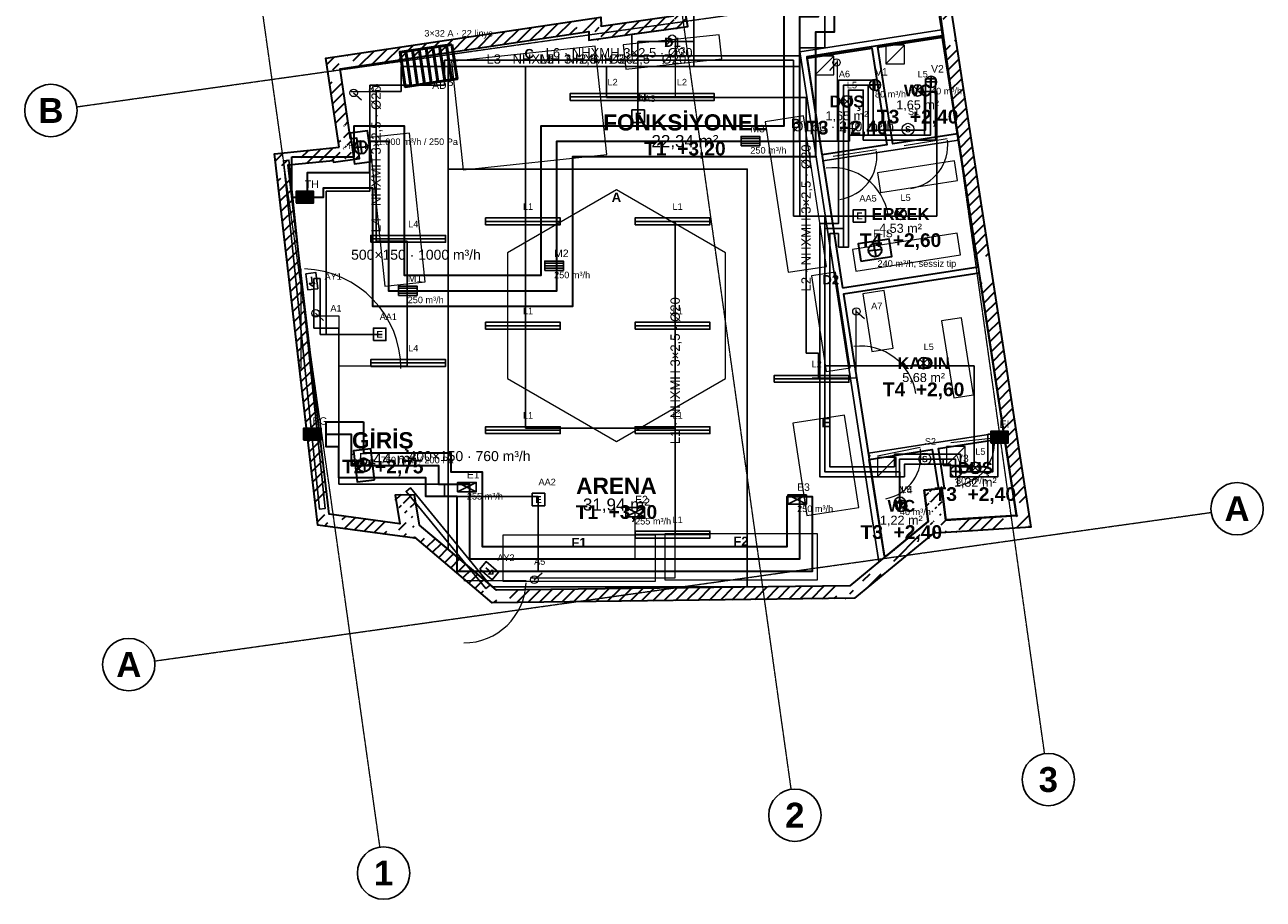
# Model space of a CAD drawing. Header units: millimetres. Extents: x -4681 to 15681, y -5011 to 17012.
# Tile 1 of 2: x -4196 to 15681, y -5011 to 9016. Entities that reach past the tile are written whole.
import ezdxf
from ezdxf.enums import TextEntityAlignment as Align

# ---------------------------------------------------------------- set-up
doc = ezdxf.new("R2010")
doc.units = ezdxf.units.MM
doc.linetypes.add('DASHDOT', pattern=[3.556, 2.54, -0.508, 0, -0.508])
doc.linetypes.add('DASHED', pattern=[1.524, 1.27, -0.254])
for name, color, linetype, lineweight in [('A-CEPHE', 5, 'Continuous', 25), ('A-DUVAR-MEVCUT', 8, 'Continuous', 35), ('A-DUVAR-YENI', 1, 'Continuous', 35), ('A-EKIPMAN', 9, 'Continuous', 18), ('A-KAPI', 8, 'Continuous', 18), ('A-MOBILYA', 9, 'Continuous', 18), ('A-TAVAN-KAPAK', 150, 'Continuous', 18), ('A-TAVAN-SINIR', 150, 'Continuous', 25), ('A-TAVAN-YAZI', 150, 'Continuous', 13), ('A-YAZI', 7, 'Continuous', 13), ('E-AYD-ACIL', 3, 'Continuous', 25), ('E-AYD-ANAHTAR', 2, 'Continuous', 18), ('E-AYD-ARMATUR', 2, 'Continuous', 25), ('E-AYD-DOWNLIGHT', 2, 'Continuous', 25), ('E-AYD-LINYE', 2, 'Continuous', 25), ('E-AYD-SORTI', 2, 'DASHED', 18), ('E-PANO', 7, 'Continuous', 50), ('E-YAZI', 7, 'Continuous', 13), ('G-AKS-BALON', 8, 'Continuous', 25), ('G-AKS-HAT', 8, 'DASHDOT', 18), ('M-HAVA-BESLEME', 3, 'Continuous', 35), ('M-HAVA-BRANSMAN', 3, 'DASHED', 18), ('M-HAVA-CIHAZ', 2, 'Continuous', 35), ('M-HAVA-EGZOZ', 1, 'Continuous', 35), ('M-HAVA-ISLAK', 6, 'Continuous', 25), ('M-HAVA-MENFEZ', 3, 'Continuous', 25), ('M-YAZI', 7, 'Continuous', 13)]:
    doc.layers.add(name, color=color, linetype=linetype, lineweight=lineweight)
doc.styles.add('GYM', font='arial.ttf')
doc.styles.add('GYM-B', font='arialbd.ttf')

# ---------------------------------------------------------------- blocks, each defined once
blk = doc.blocks.new('M_MENFEZ_BESLEME')
for p, q in [((-150, 40), (150, 40)), ((-150, 0), (150, 0)), ((-150, -40), (150, -40))]:
    blk.add_line(p, q)
blk.add_lwpolyline([(-150, -75), (150, -75), (150, 75), (-150, 75)], close=True)
at = {"style": 'GYM'}
for tag, p, height in [('KOD', (0, 140), 120), ('DEBI', (0, -200), 105)]:
    blk.add_attdef(tag, p, '', height=height, dxfattribs=at)
blk = doc.blocks.new('M_MENFEZ_EGZOZ')
for p, q in [((-150, -75), (150, 75)), ((-150, 75), (150, -75))]:
    blk.add_line(p, q)
blk.add_lwpolyline([(-150, -75), (150, -75), (150, 75), (-150, 75)], close=True)
at = {"style": 'GYM'}
for tag, p, height in [('KOD', (0, 140), 120), ('DEBI', (0, -200), 105)]:
    blk.add_attdef(tag, p, '', height=height, dxfattribs=at)
blk = doc.blocks.new('M_VALF')
for p, q in [((-90, 0), (90, 0)), ((0, -90), (0, 90))]:
    blk.add_line(p, q)
blk.add_circle((0, 0), 90)
at = {"style": 'GYM'}
for tag, p, height in [('KOD', (0, 150), 120), ('DEBI', (0, -200), 105)]:
    blk.add_attdef(tag, p, '', height=height, dxfattribs=at)
blk = doc.blocks.new('M_FAN')
for q in [(-105, 0), (0, 105), (105, 0), (0, -105)]:
    blk.add_line((0, 0), q)
blk.add_lwpolyline([(-250, -140), (250, -140), (250, 140), (-250, 140)], close=True)
blk.add_circle((0, 0), 105)
at = {"style": 'GYM'}
for tag, p, height in [('KOD', (0, 210), 120), ('TANIM', (0, -270), 105)]:
    blk.add_attdef(tag, p, '', height=height, dxfattribs=at)
blk = doc.blocks.new('M_PANJUR')
for p, q in [((-140, 64), (140, 64)), ((-140, 32), (140, 32)), ((-140, 0), (140, 0)), ((-140, -32), (140, -32)), ((-140, -64), (140, -64))]:
    blk.add_line(p, q)
blk.add_lwpolyline([(-140, -90), (140, -90), (140, 90), (-140, 90)], close=True)
at = {"style": 'GYM'}
blk.add_attdef('KOD', (0, 150), '', height=120, dxfattribs=at)
blk = doc.blocks.new('E_ARMATUR_LINEER')
blk.add_line((-600, 0), (600, 0))
blk.add_lwpolyline([(-600, -55), (600, -55), (600, 55), (-600, 55)], close=True)
at = {"style": 'GYM'}
blk.add_attdef('LINYE', (0, 185), '', height=105, dxfattribs=at)
blk = doc.blocks.new('E_DOWNLIGHT')
for p, q in [((-64, -64), (64, 64)), ((-64, 64), (64, -64))]:
    blk.add_line(p, q)
blk.add_circle((0, 0), 90)
at = {"style": 'GYM'}
blk.add_attdef('LINYE', (0, 210), '', height=105, dxfattribs=at)
blk = doc.blocks.new('E_ACIL')
blk.add_lwpolyline([(-100, -100), (100, -100), (100, 100), (-100, 100)], close=True)
at = {"style": 'GYM-B'}
blk.add_text('E', height=110, dxfattribs=at).set_placement((0, 0), align=Align.MIDDLE_CENTER)
at = {"style": 'GYM'}
blk.add_attdef('KOD', (0, 230), '', height=105, dxfattribs=at)
blk = doc.blocks.new('E_YONLENDIRME')
for points in [[(-130, -80), (130, -80), (130, 80), (-130, 80)], [(30, 45), (80, 0), (30, -45)]]:
    blk.add_lwpolyline(points, close=True)
blk.add_lwpolyline([(-70, 0), (30, 0)])
at = {"style": 'GYM'}
blk.add_attdef('KOD', (0, 205), '', height=105, dxfattribs=at)
blk = doc.blocks.new('E_ANAHTAR')
blk.add_line((0, 0), (130, 110))
blk.add_circle((0, 0), 60)
at = {"style": 'GYM'}
blk.add_attdef('KOD', (0, 240), '', height=105, dxfattribs=at)
blk = doc.blocks.new('E_SENSOR')
blk.add_circle((0, 0), 95)
at = {"style": 'GYM-B'}
blk.add_text('S', height=100, dxfattribs=at).set_placement((0, 0), align=Align.MIDDLE_CENTER)
at = {"style": 'GYM'}
blk.add_attdef('KOD', (0, 230), '', height=105, dxfattribs=at)
blk = doc.blocks.new('E_PANO')
for p, q in [((-330, -280), (-330, 280)), ((-220, -280), (-220, 280)), ((-110, -280), (-110, 280)), ((0, -280), (0, 280)), ((110, -280), (110, 280)), ((220, -280), (220, 280)), ((330, -280), (330, 280))]:
    blk.add_line(p, q)
blk.add_lwpolyline([(-420, -280), (420, -280), (420, 280), (-420, 280)], close=True)
at = {"style": 'GYM'}
for tag, p, height in [('KOD', (0, 380), 120), ('TANIM', (0, -470), 105)]:
    blk.add_attdef(tag, p, '', height=height, dxfattribs=at)

msp = doc.modelspace()

# ---------------------------------------------------------------- hatches: boundary and pattern name
at = {"layer": 'A-DUVAR-MEVCUT'}
h = msp.add_hatch(dxfattribs=at)
h.set_pattern_fill('ANSI31', scale=40)
h.paths.add_polyline_path([(756, 6840), (760, 6814), (957, 6846), (953, 6872)])
h.paths.add_polyline_path([(970, 6843), (760, 6814), (756, 6840), (550, 6819), (550, 7020), (588, 7024), (970, 7024)])
h.paths.add_polyline_path([(760, 6814), (1178, 6873), (1150, 7071), (732, 7012)])
h.paths.add_polyline_path([(1149, 7083), (1178, 6873), (968, 6843), (968, 7083)])
h.paths.add_polyline_path([(1178, 6873), (1133, 7198), (935, 7171), (979, 6845)])
h.paths.add_polyline_path([(999, 7408), (1032, 7185), (1133, 7198), (1162, 6988), (923, 6988), (923, 7408)])
h.paths.add_polyline_path([(1133, 7198), (1032, 7185), (1058, 6986), (1159, 6999)])
h.paths.add_polyline_path([(1001, 7395), (1032, 7185), (1133, 7198), (1164, 6975), (822, 6975), (822, 7047), (850, 7050), (822, 7237), (822, 7395)])
h.paths.add_polyline_path([(1032, 7185), (864, 8310), (666, 8281), (834, 7155)])
h.paths.add_polyline_path([(1074, 8342), (864, 8310), (895, 8100), (693, 8100), (654, 8362), (654, 8481), (916, 8520), (1074, 8520)])
h.paths.add_polyline_path([(864, 8310), (4855, 8908), (4826, 9106), (834, 8508)])
h.paths.add_polyline_path([(4645, 9079), (4907, 9118), (5051, 9118), (5053, 8996), (5065, 8998), (5065, 8796), (4858, 8767), (4855, 8908), (4645, 8877)])
h.paths.add_polyline_path([(4855, 8908), (4858, 8767), (5058, 8772), (5055, 8912)])
h.paths.add_polyline_path([(5068, 8977), (5068, 8796), (4858, 8767), (4855, 8908), (4648, 8877), (4648, 8977)])
h.paths.add_polyline_path([(4858, 8767), (6449, 8988), (6422, 9186), (4831, 8965)])
h.paths.add_polyline_path([(6412, 9198), (6449, 8988), (6239, 8959), (6239, 9198)])
h.paths.add_polyline_path([(6449, 8988), (5826, 12526), (5629, 12492), (6252, 8954)])
h.paths.add_polyline_path([(6036, 12554), (5826, 12526), (5863, 12316), (5660, 12316), (5616, 12566), (5616, 12700), (5888, 12736), (6036, 12736)])
h.paths.add_polyline_path([(5826, 12526), (9876, 13066), (9849, 13265), (5800, 12725)])
h.paths.add_polyline_path([(9908, 12856), (9876, 13066), (9666, 13038), (9666, 13240), (9938, 13276), (10046, 13276), (10086, 13017), (10086, 12856)])
h.paths.add_polyline_path([(9876, 13066), (10521, 8898), (10719, 8928), (10073, 13097)])
h.paths.add_polyline_path([(10554, 8688), (10521, 8898), (10489, 9108), (10691, 9108), (10719, 8928), (10731, 8848), (10731, 8688)])
h.paths.add_polyline_path([(10521, 8898), (11111, 5092), (11308, 5122), (10719, 8928)])
h.paths.add_polyline_path([(11143, 4882), (11111, 5092), (11078, 5302), (11281, 5302), (11308, 5122), (11321, 5042), (11321, 4882)])
h.paths.add_polyline_path([(11111, 5092), (11722, 1144), (11920, 1174), (11308, 5122)])
h.paths.add_polyline_path([(11512, 1131), (11722, 1144), (11690, 1354), (11892, 1354), (11932, 1095), (11932, 957), (11570, 934), (11512, 934)])
h.paths.add_polyline_path([(11722, 1144), (10589, 1072), (10601, 873), (11735, 944)])
h.paths.add_polyline_path([(10379, 1282), (10562, 1282), (10589, 1072), (10799, 1086), (10799, 885), (10436, 862), (10414, 862), (10412, 877), (10394, 862), (10379, 862)])
h.paths.add_polyline_path([(10589, 1072), (10524, 1577), (10326, 1552), (10390, 1047)])
h.paths.add_polyline_path([(10314, 1367), (10314, 1558), (10524, 1577), (10551, 1367)])
h.paths.add_polyline_path([(10524, 1577), (10239, 1552), (10257, 1352), (10542, 1378)])
h.paths.add_polyline_path([(10449, 1342), (10266, 1342), (10239, 1552), (10449, 1570)])
h.paths.add_polyline_path([(10239, 1552), (10303, 1047), (10502, 1072), (10437, 1577)])
h.paths.add_polyline_path([(10093, 875), (10303, 1047), (10277, 1257), (10513, 1257), (10513, 867), (10414, 861), (10412, 877), (10363, 837), (10093, 837)])
h.paths.add_polyline_path([(10303, 1047), (9540, 421), (9667, 266), (10430, 892)])
h.paths.add_polyline_path([(9330, 248), (9540, 421), (9750, 593), (9750, 334), (9667, 266), (9600, 211), (9330, 211)])
h.paths.add_polyline_path([(9540, 421), (9046, 15), (9173, -139), (9667, 266)])
h.paths.add_polyline_path([(9256, -71), (9119, -184), (8836, -187), (8836, 13), (9046, 15), (9256, 188)])
h.paths.add_polyline_path([(9046, 15), (3378, -54), (3381, -253), (9049, -185)])
h.paths.add_polyline_path([(3588, -251), (3306, -254), (3168, -138), (3168, 124), (3378, -54), (3588, -51)])
h.paths.add_polyline_path([(3378, -54), (2142, 991), (2013, 839), (3249, -206)])
h.paths.add_polyline_path([(1932, 796), (1932, 1201), (2106, 1201), (2142, 991), (2352, 814), (2352, 781), (2080, 781), (2063, 796), (2066, 781), (2041, 781)])
h.paths.add_polyline_path([(2142, 991), (2060, 1478), (1863, 1445), (1944, 958)])
h.paths.add_polyline_path([(1850, 1268), (1850, 1474), (2060, 1478), (2095, 1268)])
h.paths.add_polyline_path([(2060, 1478), (1747, 1471), (1752, 1271), (2064, 1278)])
h.paths.add_polyline_path([(1957, 1261), (1782, 1261), (1747, 1471), (1957, 1476)])
h.paths.add_polyline_path([(1747, 1471), (1824, 1012), (2021, 1046), (1944, 1504)])
h.paths.add_polyline_path([(2034, 1222), (2034, 802), (1884, 802), (1614, 839), (1614, 1041), (1824, 1012), (1789, 1222)])
h.paths.add_polyline_path([(1824, 1012), (689, 1166), (662, 968), (1797, 814)])
h.paths.add_polyline_path([(664, 1376), (689, 1166), (899, 1138), (899, 957), (749, 957), (508, 989), (479, 1240), (479, 1376)])
h.paths.add_polyline_path([(689, 1166), (32, 6768), (-166, 6745), (490, 1143)])
h.paths.add_polyline_path([(242, 6789), (32, 6768), (57, 6558), (-144, 6558), (-178, 6842), (-178, 6948), (123, 6978), (242, 6978)])
h.paths.add_polyline_path([(32, 6768), (756, 6840), (736, 7039), (13, 6967)])
h.paths.add_polyline_path([(966, 6843), (760, 6814), (756, 6840), (546, 6819), (546, 7020), (847, 7050), (966, 7050)])

# ---------------------------------------------------------------- linework, layer by layer
at = {"layer": 'A-CEPHE'}
for points in [[(-45, 6835), (45, 6845), (625, 1255), (535, 1245)], [(3275, 29), (3205, -29), (1925, 1531), (1995, 1589)]]:
    msp.add_lwpolyline(points, close=True, dxfattribs=at)
at = {"layer": 'A-DUVAR-MEVCUT'}
msp.add_lwpolyline([(850, 7050), (636, 8479), (5050, 9139), (5053, 8996), (6216, 9158), (5593, 12697), (10043, 13291), (10719, 8928), (11308, 5122), (11953, 958), (10414, 861), (10412, 877), (9667, 266), (9119, -184), (3306, -254), (2063, 796), (2066, 778), (508, 989), (-190, 6947)], close=True, dxfattribs=at)
msp.add_lwpolyline([(9876, 13066), (10521, 8898), (11111, 5092), (11722, 1144), (10589, 1072), (10524, 1577), (10239, 1552), (10303, 1047), (9540, 421), (9046, 15), (3378, -54), (2142, 991), (2060, 1478), (1747, 1471), (1824, 1012), (689, 1166), (32, 6768), (756, 6840), (760, 6814), (1178, 6873), (1133, 7198), (1032, 7185), (864, 8310), (4855, 8908), (4858, 8767), (6449, 8988), (5826, 12526)], dxfattribs=at)
at = {"layer": 'A-DUVAR-YENI'}
for points in [[(8930, 4796), (11104, 5132), (10531, 8838), (8357, 8499)], [(10534, 8818), (10774, 7266), (9736, 7105), (9496, 8658)], [(8360, 8482), (9397, 8643), (9638, 7090), (8600, 6929)], [(9604, 473), (10303, 1047), (10239, 1552), (10524, 1577), (10589, 1072), (11722, 1144), (11120, 5032), (8946, 4695)], [(10303, 1047), (9634, 498), (9601, 492), (9359, 2045), (10369, 2202), (10467, 1572), (10239, 1552)], [(10559, 1306), (10524, 1577), (10519, 1598), (10541, 1580), (10566, 1584), (10467, 2217), (11530, 2383), (11722, 1144), (10595, 1073)]]:
    msp.add_lwpolyline(points, close=True, dxfattribs=at)
at = {"layer": 'A-EKIPMAN'}
for points in [[(6991, 8468), (6950, 8856), (5409, 8692), (5450, 8304)], [(4960, 8673), (2654, 8427), (2840, 6687), (5146, 6933)], [(8302, 7553), (7689, 7459), (8058, 5047), (8671, 5141)], [(5300, 6370), (3551, 5360), (3551, 3340), (5300, 2330), (7049, 3340), (7049, 5360)], [(8816, 5046), (8430, 4987), (8664, 3454), (9050, 3513)], [(9189, 1272), (8962, 2755), (8131, 2628), (8358, 1145)], [(5925, 90), (5925, 830), (3475, 830), (3475, 90)], [(8525, 110), (8525, 850), (6075, 850), (6075, 110)]]:
    msp.add_lwpolyline(points, close=True, dxfattribs=at)
at = {"layer": 'A-KAPI'}
for p, q in [((9917, 7082), (10609, 7190)), ((8781, 6906), (9473, 7014)), ((8772, 5822), (8634, 6712)), ((240, 3500), (240, 5100)), ((9216, 2962), (9078, 3852)), ((10668, 2314), (11364, 2392)), ((9488, 2100), (10174, 2238)), ((2850, 100), (3850, 100))]:
    msp.add_line(p, q, dxfattribs=at)
for centre, radius, start, end in [((9917, 7082), 700, -81.2, 6.8), ((8781, 6906), 700, -81.2, 6.8), ((8772, 5822), 900, 8.8, 96.8), ((240, 3500), 1600, 0, 88), ((9216, 2962), 900, 8.8, 96.8), ((9488, 2100), 700, -78.6, 9.4), ((10668, 2314), 700, -83.6, 4.4), ((2850, 100), 1000, -90, -2)]:
    msp.add_arc(centre, radius, start, end, dxfattribs=at)
at = {"layer": 'A-MOBILYA'}
for points in [[(1978, 7277), (1331, 7209), (1582, 4823), (2229, 4891)], [(9489, 6642), (9538, 6326), (10774, 6518), (10725, 6834)], [(9088, 5412), (9142, 5066), (10822, 5326), (10768, 5672)], [(9599, 4752), (9254, 4699), (9397, 3775), (9743, 3829)], [(10836, 4315), (10520, 4266), (10713, 3031), (11029, 3080)]]:
    msp.add_lwpolyline(points, close=True, dxfattribs=at)
at = {"layer": 'A-TAVAN-KAPAK'}
for p, q in [((9626, 8388), (9926, 8688)), ((8490, 8213), (8790, 8513)), ((10597, 1953), (10897, 2253)), ((9489, 1772), (9789, 2072))]:
    msp.add_line(p, q, dxfattribs=at)
for points in [[(9626, 8388), (9926, 8388), (9926, 8688), (9626, 8688)], [(8490, 8213), (8790, 8213), (8790, 8513), (8490, 8513)], [(10597, 1953), (10897, 1953), (10897, 2253), (10597, 2253)], [(9489, 1772), (9789, 1772), (9789, 2072), (9489, 2072)]]:
    msp.add_lwpolyline(points, close=True, dxfattribs=at)
at = {"layer": 'A-TAVAN-SINIR'}
for points in [[(5550, 8520), (5550, 8863), (6449, 8988), (5826, 12526), (9876, 13066), (10515, 8937), (8243, 8582), (8253, 8520)], [(2600, 604), (3315, 0), (7400, 0), (7400, 6700), (2600, 6700), (2600, 8570), (864, 8310), (4855, 8908), (4858, 8767), (6449, 8988), (5550, 8863), (5550, 8520), (8253, 8520), (9514, 399), (9046, 15), (3378, -54)], [(10534, 8818), (10774, 7266), (9736, 7105), (9496, 8658)], [(2142, 991), (2060, 1478), (1747, 1471), (1824, 1012), (689, 1166), (32, 6768), (756, 6840), (760, 6814), (1178, 6873), (1133, 7198), (1032, 7185), (864, 8310), (2600, 8570), (2600, 604)], [(8360, 8482), (9397, 8643), (9638, 7090), (8600, 6929)], [(8930, 4796), (8615, 6831), (9707, 7000), (10789, 7167), (11104, 5132)], [(7400, 6700), (7400, 0), (3315, 0), (2600, 604), (2600, 6700)], [(11120, 5032), (11522, 2436), (11501, 2433), (11519, 2457), (11515, 2482), (10407, 2309), (9344, 2144), (9347, 2119), (9371, 2101), (9351, 2098), (8946, 4695)], [(10303, 1047), (9634, 498), (9601, 492), (9359, 2045), (10369, 2202), (10467, 1572), (10239, 1552)], [(10559, 1306), (10524, 1577), (10519, 1598), (10541, 1580), (10566, 1584), (10467, 2217), (11530, 2383), (11722, 1144), (10595, 1073)]]:
    msp.add_lwpolyline(points, close=True, dxfattribs=at)
at = {"layer": 'E-AYD-LINYE'}
for p, q in [((6543, 8347), (6543, 11947)), ((8643, 10347), (8643, 8647)), ((6543, 8747), (6543, 9147)), ((5643, 7547), (5643, 8747)), ((5643, 8747), (6543, 8747)), ((8643, 8647), (8243, 8647)), ((8243, 8647), (8243, 5947)), ((8143, 8447), (2543, 8447)), ((2543, 8447), (2543, 8047)), ((8143, 5947), (8143, 8447)), ((2243, 8347), (1843, 8347)), ((1843, 8347), (1843, 7947)), ((2243, 8347), (3843, 8347)), ((2243, 8347), (5143, 8347)), ((2243, 8347), (6543, 8347)), ((2243, 8347), (8243, 8347)), ((2243, 8347), (5643, 8347)), ((3843, 8347), (3843, 5847)), ((5143, 8347), (5143, 7847)), ((5643, 8347), (5643, 7547)), ((8243, 8347), (8243, 7147)), ((2543, 8047), (1343, 8047)), ((1343, 8047), (1343, 6347)), ((1843, 7947), (1443, 7947)), ((1443, 7947), (1443, 5547)), ((5143, 7847), (6243, 7847)), ((6243, 7847), (8343, 7847)), ((8343, 7847), (8343, 3747)), ((10243, 7947), (10143, 7947)), ((10143, 7947), (10443, 7947)), ((10243, 7247), (10243, 7947)), ((10443, 7947), (10443, 5947)), ((9043, 7147), (9043, 7747)), ((9043, 7747), (9043, 7247)), ((9043, 7247), (10243, 7247)), ((8243, 7147), (9043, 7147)), ((1343, 6347), (643, 6347)), ((643, 6347), (643, 4047)), ((3843, 5847), (3843, 4147)), ((6243, 4147), (6243, 5847)), ((6243, 5847), (6243, 847)), ((9243, 5947), (8143, 5947)), ((8243, 5947), (9243, 5947)), ((9843, 5947), (8643, 5947)), ((8643, 5947), (8643, 3547)), ((10443, 5947), (9843, 5947)), ((1443, 5547), (1943, 5547)), ((1943, 5547), (1943, 3547)), ((543, 4947), (443, 4947)), ((443, 4947), (443, 4147)), ((543, 4047), (543, 4947)), ((443, 4147), (843, 4147)), ((1543, 4047), (543, 4047)), ((643, 4047), (1543, 4047)), ((843, 4147), (843, 1647)), ((3843, 4147), (3843, 2547)), ((6243, 2547), (6243, 4147)), ((8343, 3747), (8543, 3747)), ((8543, 3747), (8543, 3347)), ((8643, 3547), (10243, 3547)), ((10243, 3547), (11043, 3547)), ((11043, 3547), (11043, 1947)), ((8543, 3347), (8443, 3347)), ((3843, 2547), (6243, 2547)), ((10543, 2047), (9843, 2047)), ((9843, 2047), (9843, 1347)), ((10543, 1947), (10543, 2047)), ((11043, 1947), (10543, 1947)), ((843, 1647), (2543, 1647)), ((2543, 1647), (2543, 1447)), ((2543, 1447), (4043, 1447)), ((4043, 1447), (4043, 247)), ((4043, 247), (3243, 247))]:
    msp.add_line(p, q, dxfattribs=at)
at = {"layer": 'E-AYD-SORTI'}
for p, q in [((8243, 7147), (8243, 9147)), ((6243, 8747), (6243, 7847)), ((8843, 8447), (8843, 7147)), ((1043, 7947), (1443, 7947)), ((1443, 7947), (1443, 5547)), ((8843, 7147), (8243, 7147)), ((1443, 5547), (1943, 5547)), ((9143, 4447), (9143, 3347)), ((443, 4347), (843, 4347)), ((843, 4347), (843, 3547)), ((843, 3547), (1943, 3547)), ((9143, 3347), (8443, 3347)), ((6243, 147), (6243, 847)), ((3943, 147), (6243, 147))]:
    msp.add_line(p, q, dxfattribs=at)
at = {"layer": 'G-AKS-BALON'}
for centre in [(-3776, 7641), (15261, 1253), (-2526, -1247), (12232, -3091), (8164, -3663), (1563, -4591)]:
    msp.add_circle(centre, 420, dxfattribs=at)
at = {"layer": 'G-AKS-HAT'}
for p, q in [((12173, -2676), (9524, 16177)), ((8106, -3247), (5456, 15605)), ((1505, -4175), (-1145, 14677)), ((-3360, 7700), (13596, 10083)), ((-2111, -1189), (14845, 1194))]:
    msp.add_line(p, q, dxfattribs=at)
at = {"layer": 'M-HAVA-BESLEME'}
msp.add_lwpolyline([(93, 6897), (1093, 6897), (1093, 7397), (1893, 7397), (1893, 4997), (4093, 4997), (4093, 7397), (7993, 7397), (7993, 9397), (8293, 9397), (8293, 10047), (8793, 10047), (8793, 8897), (8493, 8897), (8493, 6897), (4593, 6897), (4593, 4497), (1393, 4497), (1393, 6397), (593, 6397), (593, 6247), (93, 6247)], close=True, dxfattribs=at)
msp.add_lwpolyline([(343, 6247), (343, 6647), (1343, 6647), (1343, 7147), (1643, 7147), (1643, 4747), (4343, 4747), (4343, 7147), (8243, 7147), (8243, 9147), (8543, 9147), (8543, 10047)], dxfattribs=at)
at = {"layer": 'M-HAVA-BRANSMAN'}
for p, q in [((9343, 8047), (9450, 8047)), ((9450, 8047), (9450, 8050)), ((10343, 8100), (10350, 8100)), ((10350, 8100), (10350, 8100)), ((7450, 7147), (7450, 7150)), ((7450, 7147), (7450, 7147)), ((4343, 5150), (4300, 5150)), ((4300, 5150), (4300, 5150)), ((1950, 4747), (1950, 4750)), ((1950, 4747), (1950, 4747)), ((9843, 1847), (9850, 1847)), ((9850, 1847), (9850, 1350)), ((10750, 1847), (10750, 1850)), ((10750, 1847), (10750, 1847)), ((2943, 1600), (2900, 1600)), ((2900, 1600), (2900, 1600)), ((8243, 1400), (8200, 1400)), ((8200, 1400), (8200, 1400)), ((5600, 447), (5600, 1200)), ((5600, 447), (5600, 447))]:
    msp.add_line(p, q, dxfattribs=at)
at = {"layer": 'M-HAVA-EGZOZ'}
msp.add_lwpolyline([(1243, 2647), (1243, 2147), (2643, 2147), (2643, 1847), (3143, 1847), (3143, 647), (8043, 647), (8043, 1447), (8443, 1447), (8443, 247), (2743, 247), (2743, 1447), (2243, 1447), (2243, 1747), (843, 1747), (843, 2247), (643, 2247), (643, 2647)], close=True, dxfattribs=at)
msp.add_lwpolyline([(643, 2447), (1043, 2447), (1043, 1947), (2443, 1947), (2443, 1647), (2943, 1647), (2943, 447), (5643, 447), (8243, 447), (8243, 1447)], dxfattribs=at)
at = {"layer": 'M-HAVA-ISLAK'}
msp.add_lwpolyline([(8863, 5447), (8863, 5667), (8723, 5667), (8723, 1927), (9763, 1927), (9763, 2127), (10823, 2127), (10823, 1927), (11263, 1927), (11263, 2447), (11423, 2447), (11423, 1767), (10663, 1767), (10663, 1967), (9923, 1967), (9923, 1767), (8563, 1767), (8563, 5827), (8863, 5827), (8863, 8127), (9423, 8127), (9423, 7327), (10263, 7327), (10263, 8147), (10423, 8147), (10423, 7167), (9263, 7167), (9263, 7967), (9023, 7967), (9023, 5827), (9023, 5447)], close=True, dxfattribs=at)
msp.add_lwpolyline([(10343, 8147), (10343, 7247), (9343, 7247), (9343, 8047), (8943, 8047), (8943, 5447), (8943, 5747), (8643, 5747), (8643, 1847), (9843, 1847), (9843, 2047), (10743, 2047), (10743, 1847), (11343, 1847), (11343, 2447)], dxfattribs=at)

# ---------------------------------------------------------------- block references
at = {"layer": 'E-AYD-ACIL'}
for p, values in [((5650, 7550), {'KOD': 'AA3'}), ((9200, 5950), {'KOD': 'AA5'}), ((1500, 4050), {'KOD': 'AA1'}), ((4050, 1400), {'KOD': 'AA2'})]:
    msp.add_blockref('E_ACIL', p, dxfattribs=at).add_auto_attribs(values)
ref = msp.add_blockref('E_YONLENDIRME', (412, 4902), dxfattribs=dict(at, rotation=276.7))
ref.add_attrib('KOD', 'AY1', (616, 4926), dxfattribs={"layer": '0', "height": 105, "style": 'GYM'})
ref = msp.add_blockref('E_YONLENDIRME', (3257, 259), dxfattribs=dict(at, rotation=319.8))
ref.add_attrib('KOD', 'AY2', (3389, 416), dxfattribs={"layer": '0', "height": 105, "style": 'GYM'})
at = {"layer": 'E-AYD-ANAHTAR'}
ref = msp.add_blockref('E_ANAHTAR', (6195, 8792), dxfattribs=dict(at, rotation=187.9))
ref.add_attrib('KOD', 'A3', (6228, 8554), dxfattribs={"layer": '0', "height": 105, "style": 'GYM'})
ref = msp.add_blockref('E_ANAHTAR', (8833, 8411), dxfattribs=dict(at, rotation=188.9))
ref.add_attrib('KOD', 'A6', (8870, 8174), dxfattribs={"layer": '0', "height": 105, "style": 'GYM'})
ref = msp.add_blockref('E_ANAHTAR', (1083, 7923), dxfattribs=dict(at, rotation=278.5))
ref.add_attrib('KOD', 'A2', (1320, 7958), dxfattribs={"layer": '0', "height": 105, "style": 'GYM'})
for p, values in [((9980, 7340), {'KOD': 'S1'}), ((10250, 2050), {'KOD': 'S2'})]:
    msp.add_blockref('E_SENSOR', p, dxfattribs=at).add_auto_attribs(values)
ref = msp.add_blockref('E_ANAHTAR', (472, 4388), dxfattribs=dict(at, rotation=276.7))
ref.add_attrib('KOD', 'A1', (710, 4416), dxfattribs={"layer": '0', "height": 105, "style": 'GYM'})
ref = msp.add_blockref('E_ANAHTAR', (9152, 4416), dxfattribs=dict(at, rotation=278.8))
ref.add_attrib('KOD', 'A7', (9389, 4453), dxfattribs={"layer": '0', "height": 105, "style": 'GYM'})
ref = msp.add_blockref('E_ANAHTAR', (3982, 114), dxfattribs=dict(at, rotation=0.7))
ref.add_attrib('KOD', 'A5', (3979, 354), dxfattribs={"layer": '0', "height": 105, "style": 'GYM'})
at = {"layer": 'E-AYD-ARMATUR'}
for p, values in [((5157, 7858), {'LINYE': 'L2'}), ((6270, 7858), {'LINYE': 'L2'}), ((3800, 5862), {'LINYE': 'L1'}), ((6200, 5862), {'LINYE': 'L1'}), ((1958, 5583), {'LINYE': 'L4'}), ((3800, 4188), {'LINYE': 'L1'}), ((6200, 4188), {'LINYE': 'L1'}), ((1958, 3591), {'LINYE': 'L4'}), ((8433, 3337), {'LINYE': 'L2'}), ((3800, 2513), {'LINYE': 'L1'}), ((6200, 2513), {'LINYE': 'L1'}), ((6200, 838), {'LINYE': 'L1'})]:
    msp.add_blockref('E_ARMATUR_LINEER', p, dxfattribs=at).add_auto_attribs(values)
at = {"layer": 'E-AYD-DOWNLIGHT'}
for p in [(10135, 7962), (8999, 7786), (9860, 5981), (10231, 3588), (11060, 1908), (9873, 1299)]:
    msp.add_blockref('E_DOWNLIGHT', p, dxfattribs=at).add_auto_attribs({'LINYE': 'L5'})
at = {"layer": 'E-PANO'}
ref = msp.add_blockref('E_PANO', (2286, 8362), dxfattribs=dict(at, rotation=188.5))
ref.add_attrib('KOD', 'ADP', (2342, 7986), dxfattribs={"layer": '0', "height": 120, "style": 'GYM'})
ref.add_attrib('TANIM', '3×32 A · 22 linye', (2217, 8827), dxfattribs={"layer": '0', "height": 105, "style": 'GYM'})
at = {"layer": 'M-HAVA-CIHAZ'}
ref = msp.add_blockref('M_FAN', (1200, 7050), dxfattribs=dict(at, rotation=97.8))
ref.add_attrib('KOD', 'F-TH', (992, 7021), dxfattribs={"layer": '0', "height": 120, "style": 'GYM'})
ref.add_attrib('TANIM', '1.000 m³/h / 250 Pa', (1468, 7087), dxfattribs={"layer": '0', "height": 105, "style": 'GYM'})
for p, values in [((300, 6250), {'KOD': 'TH'}), ((420, 2450), {'KOD': 'EG'}), ((11450, 2400), {'KOD': 'EI'})]:
    msp.add_blockref('M_PANJUR', p, dxfattribs=at).add_auto_attribs(values)
ref = msp.add_blockref('M_FAN', (9450, 5400), dxfattribs=dict(at, rotation=8.8))
ref.add_attrib('KOD', 'F-IS', (9418, 5608), dxfattribs={"layer": '0', "height": 120, "style": 'GYM'})
ref.add_attrib('TANIM', '240 m³/h, sessiz tip', (9491, 5133), dxfattribs={"layer": '0', "height": 105, "style": 'GYM'})
ref = msp.add_blockref('M_FAN', (1250, 1950), dxfattribs=dict(at, rotation=96.7))
ref.add_attrib('KOD', 'F-EG', (1041, 1925), dxfattribs={"layer": '0', "height": 120, "style": 'GYM'})
ref.add_attrib('TANIM', '760 m³/h / 200 Pa', (1518, 1982), dxfattribs={"layer": '0', "height": 105, "style": 'GYM'})
at = {"layer": 'M-HAVA-MENFEZ'}
for name, p, values in [('M_VALF', (10350, 8100), {'KOD': 'V2', 'DEBI': '40 m³/h'}), ('M_VALF', (9450, 8050), {'KOD': 'V1', 'DEBI': '80 m³/h'}), ('M_MENFEZ_BESLEME', (7450, 7150), {'KOD': 'M3', 'DEBI': '250 m³/h'}), ('M_MENFEZ_BESLEME', (4300, 5150), {'KOD': 'M2', 'DEBI': '250 m³/h'}), ('M_MENFEZ_BESLEME', (1950, 4750), {'KOD': 'M1', 'DEBI': '250 m³/h'}), ('M_VALF', (10750, 1850), {'KOD': 'V3', 'DEBI': '80 m³/h'}), ('M_MENFEZ_EGZOZ', (2900, 1600), {'KOD': 'E1', 'DEBI': '255 m³/h'}), ('M_MENFEZ_EGZOZ', (8200, 1400), {'KOD': 'E3', 'DEBI': '250 m³/h'}), ('M_VALF', (9850, 1350), {'KOD': 'V4', 'DEBI': '40 m³/h'}), ('M_MENFEZ_EGZOZ', (5600, 1200), {'KOD': 'E2', 'DEBI': '255 m³/h'})]:
    msp.add_blockref(name, p, dxfattribs=at).add_auto_attribs(values)

# ---------------------------------------------------------------- texts
at = {"layer": 'A-EKIPMAN', "style": 'GYM-B'}
for s, p in [('D1', (6200, 8736)), ('C', (3900, 8553)), ('B', (8180, 7433)), ('A', (5300, 6250)), ('D2', (8740, 4926)), ('E', (8660, 2635)), ('F2', (7300, 730)), ('F1', (4700, 710))]:
    msp.add_text(s, height=150, dxfattribs=at).set_placement(p, align=Align.MIDDLE_CENTER)
at = {"layer": 'A-TAVAN-YAZI', "style": 'GYM-B'}
for s, p in [('T3  +2,40', (10135, 7542)), ('T3  +2,40', (8999, 7366)), ('T1  +3,20', (6400, 7030)), ('T4  +2,60', (9860, 5561)), ('T4  +2,60', (10231, 3168)), ('T2  +2,75', (1550, 1930)), ('T3  +2,40', (11060, 1488)), ('T1  +3,20', (5300, 1200)), ('T3  +2,40', (9873, 879))]:
    msp.add_text(s, height=220, dxfattribs=at).set_placement(p, align=Align.MIDDLE_CENTER)
at = {"layer": 'A-YAZI'}
for s, height, style, p in [('WC', 190, 'GYM-B', (10135, 7962)), ('DUŞ', 190, 'GYM-B', (8999, 7786)), ('1,65 m²', 145, 'GYM', (10135, 7732)), ('FONKSİYONEL', 260, 'GYM-B', (6400, 7450)), ('1,65 m²', 145, 'GYM', (8999, 7556)), ('22,34 m²', 195, 'GYM', (6400, 7150)), ('ERKEK', 190, 'GYM-B', (9860, 5981)), ('4,53 m²', 145, 'GYM', (9860, 5751)), ('KADIN', 190, 'GYM-B', (10231, 3588)), ('5,68 m²', 145, 'GYM', (10231, 3358)), ('GİRİŞ', 260, 'GYM-B', (1550, 2350)), ('15,44 m²', 195, 'GYM', (1550, 2050)), ('DUŞ', 190, 'GYM-B', (11060, 1908)), ('ARENA', 260, 'GYM-B', (5300, 1620)), ('1,32 m²', 145, 'GYM', (11060, 1678)), ('31,94 m²', 195, 'GYM', (5300, 1320)), ('WC', 190, 'GYM-B', (9873, 1299)), ('1,22 m²', 145, 'GYM', (9873, 1069))]:
    msp.add_text(s, height=height, dxfattribs=dict(at, style=style)).set_placement(p, align=Align.MIDDLE_CENTER)
at = {"layer": 'E-YAZI', "style": 'GYM'}
for s, p in [('L3 · NHXMH 3×2,5 · Ø20', (4393, 8467)), ('L5 · NHXMH 3×2,5 · Ø20', (5243, 8467)), ('L6 · NHXMH 3×2,5 · Ø20', (5343, 8567))]:
    msp.add_text(s, height=150, dxfattribs=at).set_placement(p, align=Align.MIDDLE_CENTER)
for s, p in [('L4 · NHXMH 3×2,5 · Ø20', (1443, 6867)), ('L2 · NHXMH 3×2,5 · Ø20', (8343, 5917)), ('L1 · NHXMH 3×2,5 · Ø20', (6243, 3467))]:
    msp.add_text(s, height=150, rotation=90, dxfattribs=at).set_placement(p, align=Align.MIDDLE_CENTER)
at = {"layer": 'G-AKS-BALON', "style": 'GYM-B'}
for s, p in [('B', (-3776, 7641)), ('A', (15261, 1253)), ('A', (-2526, -1247)), ('3', (12232, -3091)), ('2', (8164, -3663)), ('1', (1563, -4591))]:
    msp.add_text(s, height=399, dxfattribs=at).set_placement(p, align=Align.MIDDLE_CENTER)
at = {"layer": 'M-YAZI', "style": 'GYM'}
for s, p in [('Ø160 · 240 m³/h', (8943, 7387)), ('500×150 · 1000 m³/h', (2083, 5327)), ('400×150 · 760 m³/h', (2943, 2097))]:
    msp.add_text(s, height=160, dxfattribs=at).set_placement(p, align=Align.MIDDLE_CENTER)

doc.saveas('drawing.dxf')
